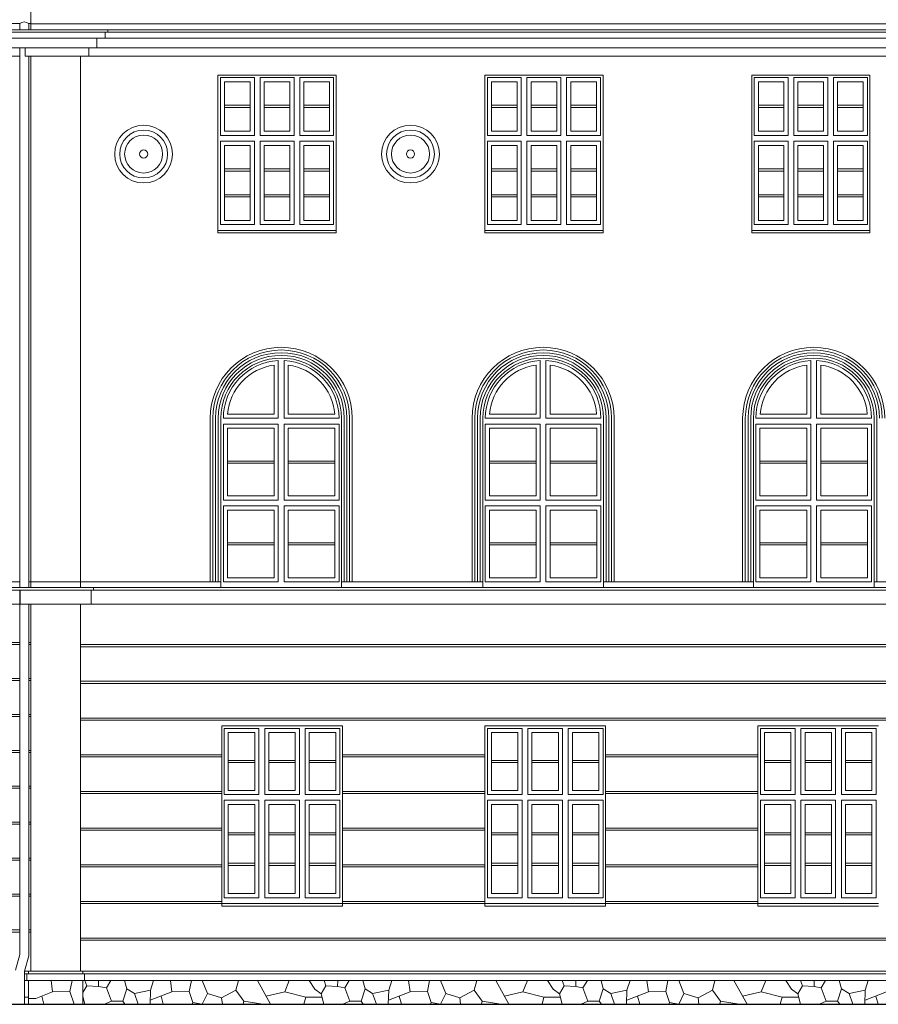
# Model space of a CAD drawing. Extents: x -394022 to -71759, y -12022 to 18278.
# Tile 17 of 91: x -295364 to -284972, y -3992 to 7930. Entities that reach past the tile are written whole.
import ezdxf

# ---------------------------------------------------------------- set-up
doc = ezdxf.new("R2010")
doc.units = 0
doc.header["$MEASUREMENT"] = 0
for name, color, linetype, lineweight in [('INWENT ODWODNIENIE_Nr_Pióra__21', 7, 'Continuous', 13), ('INWENT ODWODNIENIE_Nr_Pióra__5', 7, 'Continuous', 13), ('INWENT TEREN_Nr_Pióra__1', 7, 'Continuous', 25), ('INWENT. DRZWI_Nr_Pióra__21', 7, 'Continuous', 13), ('INWENT. OKNA_Nr_Pióra__21', 7, 'Continuous', 13), ('INWENT.ŚCIANY_Nr_Pióra__21', 7, 'Continuous', 13), ('Istniejące schody_Nr_Pióra__21', 7, 'Continuous', 13)]:
    doc.layers.add(name, color=color, linetype=linetype, lineweight=lineweight)
doc.layers.add('INWENT.ŚCIANY_Nr_Pióra__2', color=7, linetype='Continuous', lineweight=13, true_color=0x7f7f7f)

msp = doc.modelspace()

# ---------------------------------------------------------------- linework, layer by layer
at = {"layer": 'INWENT ODWODNIENIE_Nr_Pióra__21', "linetype": 'Continuous'}
for p, q in [((-295363.7, 7808.2), (-295363.7, 7882.6)), ((-295253.7, 7808.2), (-295253.7, 7882.6)), ((-295363.7, 1053.2), (-295363.7, 7588.2)), ((-295253.7, 1053.2), (-295253.7, 7488.2)), ((-295363.7, -3390.7), (-295363.7, 1023.2)), ((-295253.7, -3405.2), (-295253.7, 853.2)), ((-295413.7, -3577.3), (-295363.7, -3390.7)), ((-295303.7, -3591.8), (-295253.7, -3405.2)), ((-295303.7, -3991.8), (-295303.7, -3591.8))]:
    msp.add_line(p, q, dxfattribs=at)
msp.add_arc((-295308.7, 7815.2), 87, 50.76459, 129.23541, dxfattribs=at)
at = {"layer": 'INWENT ODWODNIENIE_Nr_Pióra__5', "linetype": 'Continuous'}
for p, q in [((-295363.7, 7882.6), (-306388.7, 7882.6)), ((-295228.7, 7882.6), (-295253.7, 7882.6))]:
    msp.add_line(p, q, dxfattribs=at)
at = {"layer": 'INWENT TEREN_Nr_Pióra__1', "linetype": 'Continuous'}
msp.add_line((-321558.7, -3991.8), (-276368.7, -3991.8), dxfattribs=at)
at = {"layer": 'INWENT. DRZWI_Nr_Pióra__21', "linetype": 'Continuous'}
for p, q in [((-292523.7, 7228.2), (-292933.7, 7228.2)), ((-292933.7, 6528.2), (-292933.7, 7228.2)), ((-292573.7, 7178.2), (-292883.7, 7178.2)), ((-292883.7, 6578.2), (-292883.7, 7178.2)), ((-292573.7, 6578.2), (-292573.7, 7178.2)), ((-292523.7, 6528.2), (-292523.7, 7228.2)), ((-292043.7, 7228.2), (-292453.7, 7228.2)), ((-292453.7, 6528.2), (-292453.7, 7228.2)), ((-292093.7, 7178.2), (-292403.7, 7178.2)), ((-292403.7, 6578.2), (-292403.7, 7178.2)), ((-292093.7, 6578.2), (-292093.7, 7178.2)), ((-292043.7, 6528.2), (-292043.7, 7228.2)), ((-291973.7, 6528.2), (-291973.7, 7228.2)), ((-291563.7, 7228.2), (-291973.7, 7228.2)), ((-291923.7, 6578.2), (-291923.7, 7178.2)), ((-291613.7, 7178.2), (-291923.7, 7178.2)), ((-291613.7, 6578.2), (-291613.7, 7178.2)), ((-291563.7, 6528.2), (-291563.7, 7228.2)), ((-289293.7, 7228.2), (-289703.7, 7228.2)), ((-289703.7, 6528.2), (-289703.7, 7228.2)), ((-289343.7, 7178.2), (-289653.7, 7178.2)), ((-289653.7, 6578.2), (-289653.7, 7178.2)), ((-289343.7, 6578.2), (-289343.7, 7178.2)), ((-289293.7, 6528.2), (-289293.7, 7228.2)), ((-288813.7, 7228.2), (-289223.7, 7228.2)), ((-289223.7, 6528.2), (-289223.7, 7228.2)), ((-288863.7, 7178.2), (-289173.7, 7178.2)), ((-289173.7, 6578.2), (-289173.7, 7178.2)), ((-288863.7, 6578.2), (-288863.7, 7178.2)), ((-288813.7, 6528.2), (-288813.7, 7228.2)), ((-288743.7, 6528.2), (-288743.7, 7228.2)), ((-288333.7, 7228.2), (-288743.7, 7228.2)), ((-288693.7, 6578.2), (-288693.7, 7178.2)), ((-288383.7, 7178.2), (-288693.7, 7178.2)), ((-288383.7, 6578.2), (-288383.7, 7178.2)), ((-288333.7, 6528.2), (-288333.7, 7228.2)), ((-286063.7, 7228.2), (-286473.7, 7228.2)), ((-286473.7, 6528.2), (-286473.7, 7228.2)), ((-286113.7, 7178.2), (-286423.7, 7178.2)), ((-286423.7, 6578.2), (-286423.7, 7178.2)), ((-286113.7, 6578.2), (-286113.7, 7178.2)), ((-286063.7, 6528.2), (-286063.7, 7228.2)), ((-285583.7, 7228.2), (-285993.7, 7228.2)), ((-285993.7, 6528.2), (-285993.7, 7228.2)), ((-285633.7, 7178.2), (-285943.7, 7178.2)), ((-285943.7, 6578.2), (-285943.7, 7178.2)), ((-285633.7, 6578.2), (-285633.7, 7178.2)), ((-285583.7, 6528.2), (-285583.7, 7228.2)), ((-285513.7, 6528.2), (-285513.7, 7228.2)), ((-285103.7, 7228.2), (-285513.7, 7228.2)), ((-285463.7, 6578.2), (-285463.7, 7178.2)), ((-285153.7, 7178.2), (-285463.7, 7178.2)), ((-285153.7, 6578.2), (-285153.7, 7178.2)), ((-285103.7, 6528.2), (-285103.7, 7228.2)), ((-292573.7, 6893.2), (-292883.7, 6893.2)), ((-292573.7, 6867.2), (-292883.7, 6867.2)), ((-292093.7, 6893.2), (-292403.7, 6893.2)), ((-292093.7, 6867.2), (-292403.7, 6867.2)), ((-291613.7, 6893.2), (-291923.7, 6893.2)), ((-291613.7, 6867.2), (-291923.7, 6867.2)), ((-289343.7, 6893.2), (-289653.7, 6893.2)), ((-289343.7, 6867.2), (-289653.7, 6867.2)), ((-288863.7, 6893.2), (-289173.7, 6893.2)), ((-288863.7, 6867.2), (-289173.7, 6867.2)), ((-288383.7, 6893.2), (-288693.7, 6893.2)), ((-288383.7, 6867.2), (-288693.7, 6867.2)), ((-286113.7, 6893.2), (-286423.7, 6893.2)), ((-286113.7, 6867.2), (-286423.7, 6867.2)), ((-285633.7, 6893.2), (-285943.7, 6893.2)), ((-285633.7, 6867.2), (-285943.7, 6867.2)), ((-285153.7, 6893.2), (-285463.7, 6893.2)), ((-285153.7, 6867.2), (-285463.7, 6867.2)), ((-292573.7, 6578.2), (-292883.7, 6578.2)), ((-292093.7, 6578.2), (-292403.7, 6578.2)), ((-291613.7, 6578.2), (-291923.7, 6578.2)), ((-289343.7, 6578.2), (-289653.7, 6578.2)), ((-288863.7, 6578.2), (-289173.7, 6578.2)), ((-288383.7, 6578.2), (-288693.7, 6578.2)), ((-286113.7, 6578.2), (-286423.7, 6578.2)), ((-285633.7, 6578.2), (-285943.7, 6578.2)), ((-285153.7, 6578.2), (-285463.7, 6578.2)), ((-292523.7, 6528.2), (-292933.7, 6528.2)), ((-292523.7, 6458.2), (-292933.7, 6458.2)), ((-292933.7, 6458.2), (-292933.7, 5448.2)), ((-292523.7, 6458.2), (-292523.7, 5448.2)), ((-292043.7, 6528.2), (-292453.7, 6528.2)), ((-292043.7, 6458.2), (-292453.7, 6458.2)), ((-292453.7, 6458.2), (-292453.7, 5448.2)), ((-292043.7, 6458.2), (-292043.7, 5448.2)), ((-291563.7, 6528.2), (-291973.7, 6528.2)), ((-291973.7, 6458.2), (-291973.7, 5448.2)), ((-291563.7, 6458.2), (-291973.7, 6458.2)), ((-291563.7, 6458.2), (-291563.7, 5448.2)), ((-289293.7, 6528.2), (-289703.7, 6528.2)), ((-289293.7, 6458.2), (-289703.7, 6458.2)), ((-289703.7, 6458.2), (-289703.7, 5448.2)), ((-289293.7, 6458.2), (-289293.7, 5448.2)), ((-288813.7, 6528.2), (-289223.7, 6528.2)), ((-288813.7, 6458.2), (-289223.7, 6458.2)), ((-289223.7, 6458.2), (-289223.7, 5448.2)), ((-288813.7, 6458.2), (-288813.7, 5448.2)), ((-288333.7, 6528.2), (-288743.7, 6528.2)), ((-288743.7, 6458.2), (-288743.7, 5448.2)), ((-288333.7, 6458.2), (-288743.7, 6458.2)), ((-288333.7, 6458.2), (-288333.7, 5448.2)), ((-286063.7, 6528.2), (-286473.7, 6528.2)), ((-286063.7, 6458.2), (-286473.7, 6458.2)), ((-286473.7, 6458.2), (-286473.7, 5448.2)), ((-286063.7, 6458.2), (-286063.7, 5448.2)), ((-285583.7, 6528.2), (-285993.7, 6528.2)), ((-285583.7, 6458.2), (-285993.7, 6458.2)), ((-285993.7, 6458.2), (-285993.7, 5448.2)), ((-285583.7, 6458.2), (-285583.7, 5448.2)), ((-285103.7, 6528.2), (-285513.7, 6528.2)), ((-285513.7, 6458.2), (-285513.7, 5448.2)), ((-285103.7, 6458.2), (-285513.7, 6458.2)), ((-285103.7, 6458.2), (-285103.7, 5448.2)), ((-292573.7, 6408.2), (-292883.7, 6408.2)), ((-292883.7, 6408.2), (-292883.7, 5498.2)), ((-292573.7, 6408.2), (-292573.7, 5498.2)), ((-292093.7, 6408.2), (-292403.7, 6408.2)), ((-292403.7, 6408.2), (-292403.7, 5498.2)), ((-292093.7, 6408.2), (-292093.7, 5498.2)), ((-291923.7, 6408.2), (-291923.7, 5498.2)), ((-291613.7, 6408.2), (-291923.7, 6408.2)), ((-291613.7, 6408.2), (-291613.7, 5498.2)), ((-289343.7, 6408.2), (-289653.7, 6408.2)), ((-289653.7, 6408.2), (-289653.7, 5498.2)), ((-289343.7, 6408.2), (-289343.7, 5498.2)), ((-288863.7, 6408.2), (-289173.7, 6408.2)), ((-289173.7, 6408.2), (-289173.7, 5498.2)), ((-288863.7, 6408.2), (-288863.7, 5498.2)), ((-288693.7, 6408.2), (-288693.7, 5498.2)), ((-288383.7, 6408.2), (-288693.7, 6408.2)), ((-288383.7, 6408.2), (-288383.7, 5498.2)), ((-286113.7, 6408.2), (-286423.7, 6408.2)), ((-286423.7, 6408.2), (-286423.7, 5498.2)), ((-286113.7, 6408.2), (-286113.7, 5498.2)), ((-285633.7, 6408.2), (-285943.7, 6408.2)), ((-285943.7, 6408.2), (-285943.7, 5498.2)), ((-285633.7, 6408.2), (-285633.7, 5498.2)), ((-285463.7, 6408.2), (-285463.7, 5498.2)), ((-285153.7, 6408.2), (-285463.7, 6408.2)), ((-285153.7, 6408.2), (-285153.7, 5498.2)), ((-292573.7, 6122.2), (-292883.7, 6122.2)), ((-292573.7, 6096.2), (-292883.7, 6096.2)), ((-292093.7, 6122.2), (-292403.7, 6122.2)), ((-292093.7, 6096.2), (-292403.7, 6096.2)), ((-291613.7, 6122.2), (-291923.7, 6122.2)), ((-291613.7, 6096.2), (-291923.7, 6096.2)), ((-289343.7, 6122.2), (-289653.7, 6122.2)), ((-289343.7, 6096.2), (-289653.7, 6096.2)), ((-288863.7, 6122.2), (-289173.7, 6122.2)), ((-288863.7, 6096.2), (-289173.7, 6096.2)), ((-288383.7, 6122.2), (-288693.7, 6122.2)), ((-288383.7, 6096.2), (-288693.7, 6096.2)), ((-286113.7, 6122.2), (-286423.7, 6122.2)), ((-286113.7, 6096.2), (-286423.7, 6096.2)), ((-285633.7, 6122.2), (-285943.7, 6122.2)), ((-285633.7, 6096.2), (-285943.7, 6096.2)), ((-285153.7, 6122.2), (-285463.7, 6122.2)), ((-285153.7, 6096.2), (-285463.7, 6096.2)), ((-292573.7, 5810.2), (-292883.7, 5810.2)), ((-292573.7, 5784.2), (-292883.7, 5784.2)), ((-292093.7, 5810.2), (-292403.7, 5810.2)), ((-292093.7, 5784.2), (-292403.7, 5784.2)), ((-291613.7, 5810.2), (-291923.7, 5810.2)), ((-291613.7, 5784.2), (-291923.7, 5784.2)), ((-289343.7, 5810.2), (-289653.7, 5810.2)), ((-289343.7, 5784.2), (-289653.7, 5784.2)), ((-288863.7, 5810.2), (-289173.7, 5810.2)), ((-288863.7, 5784.2), (-289173.7, 5784.2)), ((-288383.7, 5810.2), (-288693.7, 5810.2)), ((-288383.7, 5784.2), (-288693.7, 5784.2)), ((-286113.7, 5810.2), (-286423.7, 5810.2)), ((-286113.7, 5784.2), (-286423.7, 5784.2)), ((-285633.7, 5810.2), (-285943.7, 5810.2)), ((-285633.7, 5784.2), (-285943.7, 5784.2)), ((-285153.7, 5810.2), (-285463.7, 5810.2)), ((-285153.7, 5784.2), (-285463.7, 5784.2)), ((-292573.7, 5498.2), (-292883.7, 5498.2)), ((-292093.7, 5498.2), (-292403.7, 5498.2)), ((-291613.7, 5498.2), (-291923.7, 5498.2)), ((-289343.7, 5498.2), (-289653.7, 5498.2)), ((-288863.7, 5498.2), (-289173.7, 5498.2)), ((-288383.7, 5498.2), (-288693.7, 5498.2)), ((-286113.7, 5498.2), (-286423.7, 5498.2)), ((-285633.7, 5498.2), (-285943.7, 5498.2)), ((-285153.7, 5498.2), (-285463.7, 5498.2)), ((-292523.7, 5448.2), (-292933.7, 5448.2)), ((-292043.7, 5448.2), (-292453.7, 5448.2)), ((-291563.7, 5448.2), (-291973.7, 5448.2)), ((-289293.7, 5448.2), (-289703.7, 5448.2)), ((-288813.7, 5448.2), (-289223.7, 5448.2)), ((-288333.7, 5448.2), (-288743.7, 5448.2)), ((-286063.7, 5448.2), (-286473.7, 5448.2)), ((-285583.7, 5448.2), (-285993.7, 5448.2)), ((-285103.7, 5448.2), (-285513.7, 5448.2)), ((-292888.7, -1451.8), (-292888.7, -651.8)), ((-292468.7, -651.8), (-292888.7, -651.8)), ((-292838.7, -1401.8), (-292838.7, -701.8)), ((-292518.7, -701.8), (-292838.7, -701.8)), ((-292518.7, -1401.8), (-292518.7, -701.8)), ((-292468.7, -1451.8), (-292468.7, -651.8)), ((-292398.7, -1451.8), (-292398.7, -651.8)), ((-291978.7, -651.8), (-292398.7, -651.8)), ((-292348.7, -1401.8), (-292348.7, -701.8)), ((-292028.7, -701.8), (-292348.7, -701.8)), ((-292028.7, -1401.8), (-292028.7, -701.8)), ((-291978.7, -1451.8), (-291978.7, -651.8)), ((-291488.7, -651.8), (-291908.7, -651.8)), ((-291908.7, -1451.8), (-291908.7, -651.8)), ((-291538.7, -701.8), (-291858.7, -701.8)), ((-291858.7, -1401.8), (-291858.7, -701.8)), ((-291538.7, -1401.8), (-291538.7, -701.8)), ((-291488.7, -1451.8), (-291488.7, -651.8)), ((-289703.7, -1451.8), (-289703.7, -651.8)), ((-289283.7, -651.8), (-289703.7, -651.8)), ((-289653.7, -1401.8), (-289653.7, -701.8)), ((-289333.7, -701.8), (-289653.7, -701.8)), ((-289333.7, -1401.8), (-289333.7, -701.8)), ((-289283.7, -1451.8), (-289283.7, -651.8)), ((-289213.7, -1451.8), (-289213.7, -651.8)), ((-288793.7, -651.8), (-289213.7, -651.8)), ((-289163.7, -1401.8), (-289163.7, -701.8)), ((-288843.7, -701.8), (-289163.7, -701.8)), ((-288843.7, -1401.8), (-288843.7, -701.8)), ((-288793.7, -1451.8), (-288793.7, -651.8)), ((-288303.7, -651.8), (-288723.7, -651.8)), ((-288723.7, -1451.8), (-288723.7, -651.8)), ((-288353.7, -701.8), (-288673.7, -701.8)), ((-288673.7, -1401.8), (-288673.7, -701.8)), ((-288353.7, -1401.8), (-288353.7, -701.8)), ((-288303.7, -1451.8), (-288303.7, -651.8)), ((-286398.7, -1451.8), (-286398.7, -651.8)), ((-285978.7, -651.8), (-286398.7, -651.8)), ((-286348.7, -1401.8), (-286348.7, -701.8)), ((-286028.7, -701.8), (-286348.7, -701.8)), ((-286028.7, -1401.8), (-286028.7, -701.8)), ((-285978.7, -1451.8), (-285978.7, -651.8)), ((-285908.7, -1451.8), (-285908.7, -651.8)), ((-285488.7, -651.8), (-285908.7, -651.8)), ((-285858.7, -1401.8), (-285858.7, -701.8)), ((-285538.7, -701.8), (-285858.7, -701.8)), ((-285538.7, -1401.8), (-285538.7, -701.8)), ((-285488.7, -1451.8), (-285488.7, -651.8)), ((-284998.7, -651.8), (-285418.7, -651.8)), ((-285418.7, -1451.8), (-285418.7, -651.8)), ((-285048.7, -701.8), (-285368.7, -701.8)), ((-285368.7, -1401.8), (-285368.7, -701.8)), ((-285048.7, -1401.8), (-285048.7, -701.8)), ((-284998.7, -1451.8), (-284998.7, -651.8)), ((-292518.7, -1038.8), (-292838.7, -1038.8)), ((-292518.7, -1064.8), (-292838.7, -1064.8)), ((-292028.7, -1038.8), (-292348.7, -1038.8)), ((-292028.7, -1064.8), (-292348.7, -1064.8)), ((-291538.7, -1038.8), (-291858.7, -1038.8)), ((-291538.7, -1064.8), (-291858.7, -1064.8)), ((-289333.7, -1038.8), (-289653.7, -1038.8)), ((-289333.7, -1064.8), (-289653.7, -1064.8)), ((-288843.7, -1038.8), (-289163.7, -1038.8)), ((-288843.7, -1064.8), (-289163.7, -1064.8)), ((-288353.7, -1038.8), (-288673.7, -1038.8)), ((-288353.7, -1064.8), (-288673.7, -1064.8)), ((-286028.7, -1038.8), (-286348.7, -1038.8)), ((-286028.7, -1064.8), (-286348.7, -1064.8)), ((-285538.7, -1038.8), (-285858.7, -1038.8)), ((-285538.7, -1064.8), (-285858.7, -1064.8)), ((-285048.7, -1038.8), (-285368.7, -1038.8)), ((-285048.7, -1064.8), (-285368.7, -1064.8)), ((-292518.7, -1401.8), (-292838.7, -1401.8)), ((-292028.7, -1401.8), (-292348.7, -1401.8)), ((-291538.7, -1401.8), (-291858.7, -1401.8)), ((-289333.7, -1401.8), (-289653.7, -1401.8)), ((-288843.7, -1401.8), (-289163.7, -1401.8)), ((-288353.7, -1401.8), (-288673.7, -1401.8)), ((-286028.7, -1401.8), (-286348.7, -1401.8)), ((-285538.7, -1401.8), (-285858.7, -1401.8)), ((-285048.7, -1401.8), (-285368.7, -1401.8)), ((-292468.7, -1451.8), (-292888.7, -1451.8)), ((-292888.7, -1521.8), (-292888.7, -2701.8)), ((-292468.7, -1521.8), (-292888.7, -1521.8)), ((-292468.7, -1521.8), (-292468.7, -2701.8)), ((-291978.7, -1451.8), (-292398.7, -1451.8)), ((-292398.7, -1521.8), (-292398.7, -2701.8)), ((-291978.7, -1521.8), (-292398.7, -1521.8)), ((-291978.7, -1521.8), (-291978.7, -2701.8)), ((-291488.7, -1451.8), (-291908.7, -1451.8)), ((-291488.7, -1521.8), (-291908.7, -1521.8)), ((-291908.7, -1521.8), (-291908.7, -2701.8)), ((-291488.7, -1521.8), (-291488.7, -2701.8)), ((-289283.7, -1451.8), (-289703.7, -1451.8)), ((-289703.7, -1521.8), (-289703.7, -2701.8)), ((-289283.7, -1521.8), (-289703.7, -1521.8)), ((-289283.7, -1521.8), (-289283.7, -2701.8)), ((-288793.7, -1451.8), (-289213.7, -1451.8)), ((-289213.7, -1521.8), (-289213.7, -2701.8)), ((-288793.7, -1521.8), (-289213.7, -1521.8)), ((-288793.7, -1521.8), (-288793.7, -2701.8)), ((-288303.7, -1451.8), (-288723.7, -1451.8)), ((-288303.7, -1521.8), (-288723.7, -1521.8)), ((-288723.7, -1521.8), (-288723.7, -2701.8)), ((-288303.7, -1521.8), (-288303.7, -2701.8)), ((-285978.7, -1451.8), (-286398.7, -1451.8)), ((-286398.7, -1521.8), (-286398.7, -2701.8)), ((-285978.7, -1521.8), (-286398.7, -1521.8)), ((-285978.7, -1521.8), (-285978.7, -2701.8)), ((-285488.7, -1451.8), (-285908.7, -1451.8)), ((-285908.7, -1521.8), (-285908.7, -2701.8)), ((-285488.7, -1521.8), (-285908.7, -1521.8)), ((-285488.7, -1521.8), (-285488.7, -2701.8)), ((-284998.7, -1451.8), (-285418.7, -1451.8)), ((-284998.7, -1521.8), (-285418.7, -1521.8)), ((-285418.7, -1521.8), (-285418.7, -2701.8)), ((-284998.7, -1521.8), (-284998.7, -2701.8)), ((-292838.7, -1571.8), (-292838.7, -2651.8)), ((-292518.7, -1571.8), (-292838.7, -1571.8)), ((-292518.7, -1571.8), (-292518.7, -2651.8)), ((-292348.7, -1571.8), (-292348.7, -2651.8)), ((-292028.7, -1571.8), (-292348.7, -1571.8)), ((-292028.7, -1571.8), (-292028.7, -2651.8)), ((-291538.7, -1571.8), (-291858.7, -1571.8)), ((-291858.7, -1571.8), (-291858.7, -2651.8)), ((-291538.7, -1571.8), (-291538.7, -2651.8)), ((-289653.7, -1571.8), (-289653.7, -2651.8)), ((-289333.7, -1571.8), (-289653.7, -1571.8)), ((-289333.7, -1571.8), (-289333.7, -2651.8)), ((-289163.7, -1571.8), (-289163.7, -2651.8)), ((-288843.7, -1571.8), (-289163.7, -1571.8)), ((-288843.7, -1571.8), (-288843.7, -2651.8)), ((-288353.7, -1571.8), (-288673.7, -1571.8)), ((-288673.7, -1571.8), (-288673.7, -2651.8)), ((-288353.7, -1571.8), (-288353.7, -2651.8)), ((-286348.7, -1571.8), (-286348.7, -2651.8)), ((-286028.7, -1571.8), (-286348.7, -1571.8)), ((-286028.7, -1571.8), (-286028.7, -2651.8)), ((-285858.7, -1571.8), (-285858.7, -2651.8)), ((-285538.7, -1571.8), (-285858.7, -1571.8)), ((-285538.7, -1571.8), (-285538.7, -2651.8)), ((-285048.7, -1571.8), (-285368.7, -1571.8)), ((-285368.7, -1571.8), (-285368.7, -2651.8)), ((-285048.7, -1571.8), (-285048.7, -2651.8)), ((-292518.7, -1914.4), (-292838.7, -1914.4)), ((-292518.7, -1940.4), (-292838.7, -1940.4)), ((-292028.7, -1914.4), (-292348.7, -1914.4)), ((-292028.7, -1940.4), (-292348.7, -1940.4)), ((-291538.7, -1914.4), (-291858.7, -1914.4)), ((-291538.7, -1940.4), (-291858.7, -1940.4)), ((-289333.7, -1914.4), (-289653.7, -1914.4)), ((-289333.7, -1940.4), (-289653.7, -1940.4)), ((-288843.7, -1914.4), (-289163.7, -1914.4)), ((-288843.7, -1940.4), (-289163.7, -1940.4)), ((-288353.7, -1914.4), (-288673.7, -1914.4)), ((-288353.7, -1940.4), (-288673.7, -1940.4)), ((-286028.7, -1914.4), (-286348.7, -1914.4)), ((-286028.7, -1940.4), (-286348.7, -1940.4)), ((-285538.7, -1914.4), (-285858.7, -1914.4)), ((-285538.7, -1940.4), (-285858.7, -1940.4)), ((-285048.7, -1914.4), (-285368.7, -1914.4)), ((-285048.7, -1940.4), (-285368.7, -1940.4)), ((-292518.7, -2283.2), (-292838.7, -2283.2)), ((-292518.7, -2309.2), (-292838.7, -2309.2)), ((-292028.7, -2283.2), (-292348.7, -2283.2)), ((-292028.7, -2309.2), (-292348.7, -2309.2)), ((-291538.7, -2283.2), (-291858.7, -2283.2)), ((-291538.7, -2309.2), (-291858.7, -2309.2)), ((-289333.7, -2283.2), (-289653.7, -2283.2)), ((-289333.7, -2309.2), (-289653.7, -2309.2)), ((-288843.7, -2283.2), (-289163.7, -2283.2)), ((-288843.7, -2309.2), (-289163.7, -2309.2)), ((-288353.7, -2283.2), (-288673.7, -2283.2)), ((-288353.7, -2309.2), (-288673.7, -2309.2)), ((-286028.7, -2283.2), (-286348.7, -2283.2)), ((-286028.7, -2309.2), (-286348.7, -2309.2)), ((-285538.7, -2283.2), (-285858.7, -2283.2)), ((-285538.7, -2309.2), (-285858.7, -2309.2)), ((-285048.7, -2283.2), (-285368.7, -2283.2)), ((-285048.7, -2309.2), (-285368.7, -2309.2)), ((-292468.7, -2701.8), (-292888.7, -2701.8)), ((-292518.7, -2651.8), (-292838.7, -2651.8)), ((-291978.7, -2701.8), (-292398.7, -2701.8)), ((-292028.7, -2651.8), (-292348.7, -2651.8)), ((-291488.7, -2701.8), (-291908.7, -2701.8)), ((-291538.7, -2651.8), (-291858.7, -2651.8)), ((-289283.7, -2701.8), (-289703.7, -2701.8)), ((-289333.7, -2651.8), (-289653.7, -2651.8)), ((-288793.7, -2701.8), (-289213.7, -2701.8)), ((-288843.7, -2651.8), (-289163.7, -2651.8)), ((-288303.7, -2701.8), (-288723.7, -2701.8)), ((-288353.7, -2651.8), (-288673.7, -2651.8)), ((-285978.7, -2701.8), (-286398.7, -2701.8)), ((-286028.7, -2651.8), (-286348.7, -2651.8)), ((-285488.7, -2701.8), (-285908.7, -2701.8)), ((-285538.7, -2651.8), (-285858.7, -2651.8)), ((-284998.7, -2701.8), (-285418.7, -2701.8)), ((-285048.7, -2651.8), (-285368.7, -2651.8))]:
    msp.add_line(p, q, dxfattribs=at)
at = {"layer": 'INWENT. OKNA_Nr_Pióra__21', "linetype": 'Continuous'}
for p, q in [((-292283.7, 3153.2), (-292283.7, 3747.6)), ((-292233.7, 3103.2), (-292233.7, 3802.3)), ((-292163.7, 3103.2), (-292163.7, 3802.3)), ((-292113.7, 3153.2), (-292113.7, 3747.6)), ((-289113.7, 3153.2), (-289113.7, 3747.6)), ((-289063.7, 3103.2), (-289063.7, 3802.3)), ((-288993.7, 3103.2), (-288993.7, 3802.3)), ((-288943.7, 3153.2), (-288943.7, 3747.6)), ((-285838.7, 3153.2), (-285838.7, 3747.6)), ((-285788.7, 3103.2), (-285788.7, 3802.3)), ((-285718.7, 3103.2), (-285718.7, 3802.3)), ((-285668.7, 3153.2), (-285668.7, 3747.6)), ((-292898.7, 3103.2), (-292233.7, 3103.2)), ((-292846.8, 3153.2), (-292283.7, 3153.2)), ((-292163.7, 3103.2), (-291498.7, 3103.2)), ((-292113.7, 3153.2), (-291550.7, 3153.2)), ((-289728.7, 3103.2), (-289063.7, 3103.2)), ((-289676.8, 3153.2), (-289113.7, 3153.2)), ((-288993.7, 3103.2), (-288328.7, 3103.2)), ((-288943.7, 3153.2), (-288380.7, 3153.2)), ((-286453.7, 3103.2), (-285788.7, 3103.2)), ((-286401.8, 3153.2), (-285838.7, 3153.2)), ((-285718.7, 3103.2), (-285053.7, 3103.2)), ((-285668.7, 3153.2), (-285105.7, 3153.2)), ((-292898.7, 3033.2), (-292233.7, 3033.2)), ((-292898.7, 3033.2), (-292898.7, 2113.2)), ((-292848.7, 2983.2), (-292848.7, 2163.2)), ((-292848.7, 2983.2), (-292283.7, 2983.2)), ((-292283.7, 2163.2), (-292283.7, 2983.2)), ((-292233.7, 2113.2), (-292233.7, 3033.2)), ((-292163.7, 3033.2), (-291498.7, 3033.2)), ((-292163.7, 2113.2), (-292163.7, 3033.2)), ((-292113.7, 2163.2), (-292113.7, 2983.2)), ((-292113.7, 2983.2), (-291548.7, 2983.2)), ((-291548.7, 2983.2), (-291548.7, 2163.2)), ((-291498.7, 3033.2), (-291498.7, 2113.2)), ((-289728.7, 3033.2), (-289063.7, 3033.2)), ((-289728.7, 3033.2), (-289728.7, 2113.2)), ((-289678.7, 2983.2), (-289678.7, 2163.2)), ((-289678.7, 2983.2), (-289113.7, 2983.2)), ((-289113.7, 2163.2), (-289113.7, 2983.2)), ((-289063.7, 2113.2), (-289063.7, 3033.2)), ((-288993.7, 3033.2), (-288328.7, 3033.2)), ((-288993.7, 2113.2), (-288993.7, 3033.2)), ((-288943.7, 2163.2), (-288943.7, 2983.2)), ((-288943.7, 2983.2), (-288378.7, 2983.2)), ((-288378.7, 2983.2), (-288378.7, 2163.2)), ((-288328.7, 3033.2), (-288328.7, 2113.2)), ((-286453.7, 3033.2), (-285788.7, 3033.2)), ((-286453.7, 3033.2), (-286453.7, 2113.2)), ((-286403.7, 2983.2), (-286403.7, 2163.2)), ((-286403.7, 2983.2), (-285838.7, 2983.2)), ((-285838.7, 2163.2), (-285838.7, 2983.2)), ((-285788.7, 2113.2), (-285788.7, 3033.2)), ((-285718.7, 3033.2), (-285053.7, 3033.2)), ((-285718.7, 2113.2), (-285718.7, 3033.2)), ((-285668.7, 2163.2), (-285668.7, 2983.2)), ((-285668.7, 2983.2), (-285103.7, 2983.2)), ((-285103.7, 2983.2), (-285103.7, 2163.2)), ((-285053.7, 3033.2), (-285053.7, 2113.2)), ((-292848.7, 2586.2), (-292283.7, 2586.2)), ((-292848.7, 2560.2), (-292283.7, 2560.2)), ((-292113.7, 2586.2), (-291548.7, 2586.2)), ((-292113.7, 2560.2), (-291548.7, 2560.2)), ((-289678.7, 2586.2), (-289113.7, 2586.2)), ((-289678.7, 2560.2), (-289113.7, 2560.2)), ((-288943.7, 2586.2), (-288378.7, 2586.2)), ((-288943.7, 2560.2), (-288378.7, 2560.2)), ((-286403.7, 2586.2), (-285838.7, 2586.2)), ((-286403.7, 2560.2), (-285838.7, 2560.2)), ((-285668.7, 2586.2), (-285103.7, 2586.2)), ((-285668.7, 2560.2), (-285103.7, 2560.2)), ((-292848.7, 2163.2), (-292283.7, 2163.2)), ((-292113.7, 2163.2), (-291548.7, 2163.2)), ((-289678.7, 2163.2), (-289113.7, 2163.2)), ((-288943.7, 2163.2), (-288378.7, 2163.2)), ((-286403.7, 2163.2), (-285838.7, 2163.2)), ((-285668.7, 2163.2), (-285103.7, 2163.2)), ((-292898.7, 2113.2), (-292233.7, 2113.2)), ((-292898.7, 2043.2), (-292233.7, 2043.2)), ((-292898.7, 2043.2), (-292898.7, 1123.2)), ((-292233.7, 1123.2), (-292233.7, 2043.2)), ((-292163.7, 2113.2), (-291498.7, 2113.2)), ((-292163.7, 1123.2), (-292163.7, 2043.2)), ((-292163.7, 2043.2), (-291498.7, 2043.2)), ((-291498.7, 2043.2), (-291498.7, 1123.2)), ((-289728.7, 2113.2), (-289063.7, 2113.2)), ((-289728.7, 2043.2), (-289063.7, 2043.2)), ((-289728.7, 2043.2), (-289728.7, 1123.2)), ((-289063.7, 1123.2), (-289063.7, 2043.2)), ((-288993.7, 2113.2), (-288328.7, 2113.2)), ((-288993.7, 1123.2), (-288993.7, 2043.2)), ((-288993.7, 2043.2), (-288328.7, 2043.2)), ((-288328.7, 2043.2), (-288328.7, 1123.2)), ((-286453.7, 2113.2), (-285788.7, 2113.2)), ((-286453.7, 2043.2), (-285788.7, 2043.2)), ((-286453.7, 2043.2), (-286453.7, 1123.2)), ((-285788.7, 1123.2), (-285788.7, 2043.2)), ((-285718.7, 2113.2), (-285053.7, 2113.2)), ((-285718.7, 1123.2), (-285718.7, 2043.2)), ((-285718.7, 2043.2), (-285053.7, 2043.2)), ((-285053.7, 2043.2), (-285053.7, 1123.2)), ((-292848.7, 1993.2), (-292848.7, 1173.2)), ((-292848.7, 1993.2), (-292283.7, 1993.2)), ((-292283.7, 1173.2), (-292283.7, 1993.2)), ((-292113.7, 1173.2), (-292113.7, 1993.2)), ((-292113.7, 1993.2), (-291548.7, 1993.2)), ((-291548.7, 1993.2), (-291548.7, 1173.2)), ((-289678.7, 1993.2), (-289678.7, 1173.2)), ((-289678.7, 1993.2), (-289113.7, 1993.2)), ((-289113.7, 1173.2), (-289113.7, 1993.2)), ((-288943.7, 1173.2), (-288943.7, 1993.2)), ((-288943.7, 1993.2), (-288378.7, 1993.2)), ((-288378.7, 1993.2), (-288378.7, 1173.2)), ((-286403.7, 1993.2), (-286403.7, 1173.2)), ((-286403.7, 1993.2), (-285838.7, 1993.2)), ((-285838.7, 1173.2), (-285838.7, 1993.2)), ((-285668.7, 1173.2), (-285668.7, 1993.2)), ((-285668.7, 1993.2), (-285103.7, 1993.2)), ((-285103.7, 1993.2), (-285103.7, 1173.2)), ((-292848.7, 1596.2), (-292283.7, 1596.2)), ((-292848.7, 1570.2), (-292283.7, 1570.2)), ((-292113.7, 1596.2), (-291548.7, 1596.2)), ((-292113.7, 1570.2), (-291548.7, 1570.2)), ((-289678.7, 1596.2), (-289113.7, 1596.2)), ((-289678.7, 1570.2), (-289113.7, 1570.2)), ((-288943.7, 1596.2), (-288378.7, 1596.2)), ((-288943.7, 1570.2), (-288378.7, 1570.2)), ((-286403.7, 1596.2), (-285838.7, 1596.2)), ((-286403.7, 1570.2), (-285838.7, 1570.2)), ((-285668.7, 1596.2), (-285103.7, 1596.2)), ((-285668.7, 1570.2), (-285103.7, 1570.2)), ((-292898.7, 1123.2), (-292233.7, 1123.2)), ((-292848.7, 1173.2), (-292283.7, 1173.2)), ((-292163.7, 1123.2), (-291498.7, 1123.2)), ((-292113.7, 1173.2), (-291548.7, 1173.2)), ((-289728.7, 1123.2), (-289063.7, 1123.2)), ((-289678.7, 1173.2), (-289113.7, 1173.2)), ((-288993.7, 1123.2), (-288328.7, 1123.2)), ((-288943.7, 1173.2), (-288378.7, 1173.2)), ((-286453.7, 1123.2), (-285788.7, 1123.2)), ((-286403.7, 1173.2), (-285838.7, 1173.2)), ((-285718.7, 1123.2), (-285053.7, 1123.2)), ((-285668.7, 1173.2), (-285103.7, 1173.2))]:
    msp.add_line(p, q, dxfattribs=at)
for centre, radius, start, end in [((-292198.7, 3103.2), 700, 92.86598, 180), ((-292198.7, 3103.2), 650, 97.51405, 175.58827), ((-292198.7, 3103.2), 700, 0, 87.13402), ((-292198.7, 3103.2), 650, 4.41173, 82.48595), ((-289028.7, 3103.2), 700, 92.86598, 180), ((-289028.7, 3103.2), 650, 97.51405, 175.58827), ((-289028.7, 3103.2), 700, 0, 87.13402), ((-289028.7, 3103.2), 650, 4.41173, 82.48595), ((-285753.7, 3103.2), 700, 92.86598, 180), ((-285753.7, 3103.2), 650, 97.51405, 175.58827), ((-285753.7, 3103.2), 700, 0, 87.13402), ((-285753.7, 3103.2), 650, 4.41173, 82.48595)]:
    msp.add_arc(centre, radius, start, end, dxfattribs=at)
at = {"layer": 'INWENT.ŚCIANY_Nr_Pióra__2', "linetype": 'Continuous'}
for p, q in [((-294984.1, -3701.8), (-294966.8, -3840.7)), ((-294755.9, -3838), (-294730.7, -3701.8)), ((-294598.7, -3848.3), (-294551, -3768.8)), ((-294551, -3768.8), (-294574.2, -3701.8)), ((-294410.4, -3776.9), (-294551, -3768.8)), ((-294408.3, -3701.8), (-294410.4, -3776.9)), ((-294410.4, -3776.9), (-294313.9, -3793.1)), ((-294260.2, -3701.8), (-294313.9, -3793.1)), ((-294313.9, -3793.1), (-294253.1, -3952.3)), ((-294067.5, -3803.5), (-294116.2, -3952.3)), ((-294067.5, -3803.5), (-294095.2, -3701.8)), ((-293975.6, -3860.3), (-294067.5, -3803.5)), ((-293744.2, -3701.8), (-293780.9, -3819.8)), ((-293539.6, -3701.8), (-293522.3, -3840.7)), ((-293311.3, -3838), (-293286.2, -3701.8)), ((-293154.4, -3701.8), (-293091.2, -3859.8)), ((-292715.8, -3701.8), (-292747.1, -3819.7)), ((-292485.7, -3701.8), (-292328, -3991.8)), ((-292156.2, -3840.7), (-292102.2, -3702.5)), ((-291858.7, -3701.8), (-291789.9, -3806.6)), ((-291789.9, -3806.6), (-291714.2, -3863.4)), ((-291714.2, -3863.4), (-291657.4, -3768.8)), ((-291657.4, -3768.8), (-291680.5, -3701.8)), ((-291516.8, -3776.9), (-291657.4, -3768.8)), ((-291514.6, -3701.8), (-291516.8, -3776.9)), ((-291516.8, -3776.9), (-291430.2, -3793.1)), ((-291376.5, -3701.8), (-291430.2, -3793.1)), ((-291430.2, -3793.1), (-291369.4, -3952.3)), ((-291183.8, -3803.5), (-291232.5, -3952.3)), ((-291183.8, -3803.5), (-291211.6, -3701.8)), ((-291091.9, -3860.3), (-291183.8, -3803.5)), ((-290860.5, -3701.8), (-290897.2, -3819.8)), ((-290655.9, -3701.8), (-290638.6, -3840.7)), ((-290427.7, -3838), (-290402.5, -3701.8)), ((-290270.7, -3701.8), (-290207.5, -3859.8)), ((-289832.1, -3701.8), (-289863.4, -3819.7)), ((-289602, -3701.8), (-289444.3, -3991.8)), ((-289272.6, -3840.7), (-289218.5, -3702.5)), ((-288975, -3701.8), (-288906.2, -3806.6)), ((-288906.2, -3806.6), (-288830.5, -3863.4)), ((-288830.5, -3863.4), (-288773.7, -3768.8)), ((-288773.7, -3768.8), (-288796.9, -3701.8)), ((-288633.1, -3776.9), (-288773.7, -3768.8)), ((-288630.9, -3701.8), (-288633.1, -3776.9)), ((-288633.1, -3776.9), (-288546.5, -3793.1)), ((-288492.8, -3701.8), (-288546.5, -3793.1)), ((-288546.5, -3793.1), (-288485.7, -3952.3)), ((-288300.1, -3803.5), (-288348.8, -3952.3)), ((-288300.1, -3803.5), (-288327.9, -3701.8)), ((-288208.2, -3860.3), (-288300.1, -3803.5)), ((-287976.9, -3701.8), (-288013.5, -3819.8)), ((-287772.3, -3701.8), (-287754.9, -3840.7)), ((-287544, -3838), (-287518.8, -3701.8)), ((-287387, -3701.8), (-287323.8, -3859.8)), ((-286948.5, -3701.8), (-286979.7, -3819.7)), ((-286718.3, -3701.8), (-286560.7, -3991.8)), ((-286388.9, -3840.7), (-286334.8, -3702.5)), ((-286091.3, -3701.8), (-286022.5, -3806.6)), ((-286022.5, -3806.6), (-285946.8, -3863.4)), ((-285946.8, -3863.4), (-285890, -3768.8)), ((-285890, -3768.8), (-285913.2, -3701.8)), ((-285749.4, -3776.9), (-285890, -3768.8)), ((-285747.2, -3701.8), (-285749.4, -3776.9)), ((-285749.4, -3776.9), (-285662.9, -3793.1)), ((-285609.1, -3701.8), (-285662.9, -3793.1)), ((-285662.9, -3793.1), (-285602, -3952.3)), ((-285416.5, -3803.5), (-285465.1, -3952.3)), ((-285416.5, -3803.5), (-285444.2, -3701.8)), ((-285324.5, -3860.3), (-285416.5, -3803.5)), ((-285093.2, -3701.8), (-285129.8, -3819.8)), ((-295303.7, -3905.6), (-295258.7, -3905.6)), ((-295167, -3919.5), (-295258.7, -3919.5)), ((-294966.8, -3840.7), (-295167, -3919.5)), ((-295070.2, -3991.8), (-295097.4, -3892.1)), ((-294966.8, -3840.7), (-294755.9, -3838)), ((-294755.9, -3838), (-294705.6, -3991.8)), ((-294598.7, -3899.3), (-294575.3, -3991.8)), ((-293780.9, -3819.8), (-293975.6, -3860.3)), ((-293930, -3991.8), (-293975.6, -3860.3)), ((-293780.9, -3819.8), (-293785.8, -3991.8)), ((-293522.3, -3840.7), (-293783.6, -3943.5)), ((-293625.7, -3991.8), (-293652.9, -3892.1)), ((-293522.3, -3840.7), (-293311.3, -3838)), ((-293311.3, -3838), (-293268.1, -3970.5)), ((-293091.2, -3859.8), (-293154.4, -3991.8)), ((-292920.1, -3914.4), (-293091.2, -3859.8)), ((-292747.1, -3819.7), (-292920.1, -3914.4)), ((-292920.1, -3914.4), (-292910.4, -3991.8)), ((-292747.1, -3819.7), (-292649.7, -3952.2)), ((-292381.4, -3893.6), (-292156.2, -3840.7)), ((-292156.2, -3840.7), (-291902.1, -3905.6)), ((-291902.1, -3905.6), (-291924.9, -3991.8)), ((-291902.1, -3905.6), (-291703.5, -3905.6)), ((-291714.2, -3863.4), (-291681.6, -3991.8)), ((-290897.2, -3819.8), (-291091.9, -3860.3)), ((-291046.4, -3991.8), (-291091.9, -3860.3)), ((-290897.2, -3819.8), (-290902.1, -3991.8)), ((-290638.6, -3840.7), (-290899.9, -3943.5)), ((-290742, -3991.8), (-290769.2, -3892.1)), ((-290638.6, -3840.7), (-290427.7, -3838)), ((-290427.7, -3838), (-290384.4, -3970.5)), ((-290207.5, -3859.8), (-290270.7, -3991.8)), ((-290036.4, -3914.4), (-290207.5, -3859.8)), ((-289863.4, -3819.7), (-290036.4, -3914.4)), ((-290036.4, -3914.4), (-290026.8, -3991.8)), ((-289863.4, -3819.7), (-289766, -3952.2)), ((-289497.7, -3893.6), (-289272.6, -3840.7)), ((-289272.6, -3840.7), (-289018.4, -3905.6)), ((-289018.4, -3905.6), (-289041.2, -3991.8)), ((-289018.4, -3905.6), (-288819.8, -3905.6)), ((-288830.5, -3863.4), (-288797.9, -3991.8)), ((-288013.5, -3819.8), (-288208.2, -3860.3)), ((-288162.7, -3991.8), (-288208.2, -3860.3)), ((-288013.5, -3819.8), (-288018.4, -3991.8)), ((-287754.9, -3840.7), (-288016.2, -3943.5)), ((-287858.4, -3991.8), (-287885.6, -3892.1)), ((-287754.9, -3840.7), (-287544, -3838)), ((-287544, -3838), (-287500.7, -3970.5)), ((-287323.8, -3859.8), (-287387, -3991.8)), ((-287152.8, -3914.4), (-287323.8, -3859.8)), ((-286979.7, -3819.7), (-287152.8, -3914.4)), ((-287152.8, -3914.4), (-287143.1, -3991.8)), ((-286979.7, -3819.7), (-286882.4, -3952.2)), ((-286614.1, -3893.6), (-286388.9, -3840.7)), ((-286388.9, -3840.7), (-286134.7, -3905.6)), ((-286134.7, -3905.6), (-286157.5, -3991.8)), ((-286134.7, -3905.6), (-285936.1, -3905.6)), ((-285946.8, -3863.4), (-285914.3, -3991.8)), ((-285129.8, -3819.8), (-285324.5, -3860.3)), ((-285279, -3991.8), (-285324.5, -3860.3)), ((-285129.8, -3819.8), (-285134.7, -3991.8)), ((-284871.2, -3840.7), (-285132.5, -3943.5)), ((-284974.7, -3991.8), (-285001.9, -3892.1)), ((-294253.1, -3952.3), (-294335.5, -3991.8)), ((-294116.2, -3952.3), (-294253.1, -3952.3)), ((-294116.2, -3952.3), (-294090.2, -3991.8)), ((-293268.1, -3970.5), (-293274.7, -3991.8)), ((-293268.1, -3970.5), (-293154.2, -3991.8)), ((-292657, -3991.8), (-292649.7, -3952.2)), ((-292649.7, -3952.2), (-292422.4, -3991.8)), ((-291369.4, -3952.3), (-291451.8, -3991.8)), ((-291232.5, -3952.3), (-291369.4, -3952.3)), ((-291232.5, -3952.3), (-291206.5, -3991.8)), ((-290384.4, -3970.5), (-290391, -3991.8)), ((-290384.4, -3970.5), (-290270.6, -3991.8)), ((-289773.3, -3991.8), (-289766, -3952.2)), ((-289766, -3952.2), (-289538.7, -3991.8)), ((-288485.7, -3952.3), (-288568.2, -3991.8)), ((-288348.8, -3952.3), (-288485.7, -3952.3)), ((-288348.8, -3952.3), (-288322.8, -3991.8)), ((-287500.7, -3970.5), (-287507.3, -3991.8)), ((-287500.7, -3970.5), (-287386.9, -3991.8)), ((-286889.7, -3991.8), (-286882.4, -3952.2)), ((-286882.4, -3952.2), (-286655, -3991.8)), ((-285602, -3952.3), (-285684.5, -3991.8)), ((-285465.1, -3952.3), (-285602, -3952.3)), ((-285465.1, -3952.3), (-285439.2, -3991.8))]:
    msp.add_line(p, q, dxfattribs=at)
at = {"layer": 'INWENT.ŚCIANY_Nr_Pióra__21', "linetype": 'Continuous'}
for p, q in [((-295228.7, 7808.2), (-295228.7, 8488.2)), ((-287378.7, 7878.2), (-295228.7, 7878.2)), ((-287378.7, 7878.2), (-279518.7, 7878.2)), ((-267013.7, 7808.2), (-306738.7, 7808.2)), ((-267013.7, 7778.2), (-306738.7, 7778.2)), ((-294328.7, 7808.2), (-295498.7, 7808.2)), ((-294328.7, 7708.2), (-294328.7, 7778.2)), ((-294298.7, 7778.2), (-294298.7, 7808.2)), ((-267043.7, 7708.2), (-306738.7, 7708.2)), ((-295498.7, 7708.2), (-294328.7, 7708.2)), ((-294428.7, 7588.2), (-294428.7, 7708.2)), ((-267143.7, 7588.2), (-306738.7, 7588.2)), ((-295398.7, 7588.2), (-294428.7, 7588.2)), ((-295298.7, 7488.2), (-295298.7, 7588.2)), ((-294528.7, 7488.2), (-294528.7, 7588.2)), ((-295363.7, 7488.2), (-306738.7, 7488.2)), ((-295298.7, 7488.2), (-294528.7, 7488.2)), ((-279418.7, 7488.2), (-295298.7, 7488.2)), ((-295228.7, 7488.2), (-295228.7, 1053.2)), ((-294628.7, 1053.2), (-294628.7, 7488.2)), ((-292963.7, 5348.2), (-292963.7, 7258.2)), ((-291533.7, 7258.2), (-292963.7, 7258.2)), ((-291533.7, 5348.2), (-291533.7, 7258.2)), ((-289733.7, 5348.2), (-289733.7, 7258.2)), ((-288303.7, 7258.2), (-289733.7, 7258.2)), ((-288303.7, 5348.2), (-288303.7, 7258.2)), ((-286503.7, 5348.2), (-286503.7, 7258.2)), ((-285073.7, 7258.2), (-286503.7, 7258.2)), ((-285073.7, 5348.2), (-285073.7, 7258.2)), ((-292963.7, 5378.2), (-291533.7, 5378.2)), ((-289733.7, 5378.2), (-288303.7, 5378.2)), ((-286503.7, 5378.2), (-285073.7, 5378.2)), ((-292963.7, 5348.2), (-291533.7, 5348.2)), ((-289733.7, 5348.2), (-288303.7, 5348.2)), ((-286503.7, 5348.2), (-285073.7, 5348.2)), ((-293058.7, 3103.2), (-293058.7, 1123.2)), ((-293026.2, 3103.2), (-293026.2, 1123.2)), ((-292993.7, 3103.2), (-292993.7, 1123.2)), ((-292961.2, 3103.2), (-292961.2, 1123.2)), ((-292928.7, 3103.2), (-292928.7, 1053.2)), ((-291468.7, 3103.2), (-291468.7, 1053.2)), ((-291436.2, 3103.2), (-291436.2, 1123.2)), ((-291403.7, 3103.2), (-291403.7, 1123.2)), ((-291371.2, 3103.2), (-291371.2, 1123.2)), ((-291338.7, 3103.2), (-291338.7, 1123.2)), ((-289888.7, 3103.2), (-289888.7, 1123.2)), ((-289856.2, 3103.2), (-289856.2, 1123.2)), ((-289823.7, 3103.2), (-289823.7, 1123.2)), ((-289791.2, 3103.2), (-289791.2, 1123.2)), ((-289758.7, 3103.2), (-289758.7, 1053.2)), ((-288298.7, 3103.2), (-288298.7, 1053.2)), ((-288266.2, 3103.2), (-288266.2, 1123.2)), ((-288233.7, 3103.2), (-288233.7, 1123.2)), ((-288201.2, 3103.2), (-288201.2, 1123.2)), ((-288168.7, 3103.2), (-288168.7, 1123.2)), ((-286613.7, 3103.2), (-286613.7, 1123.2)), ((-286581.2, 3103.2), (-286581.2, 1123.2)), ((-286548.7, 3103.2), (-286548.7, 1123.2)), ((-286516.2, 3103.2), (-286516.2, 1123.2)), ((-286483.7, 3103.2), (-286483.7, 1053.2)), ((-285023.7, 3103.2), (-285023.7, 1053.2)), ((-284991.2, 3103.2), (-284991.2, 1123.2)), ((-295363.7, 1123.2), (-295848.7, 1123.2)), ((-292928.7, 1123.2), (-295253.7, 1123.2)), ((-289758.7, 1123.2), (-291468.7, 1123.2)), ((-286483.7, 1123.2), (-288298.7, 1123.2)), ((-283263.7, 1123.2), (-285023.7, 1123.2)), ((-267213.7, 1053.2), (-306798.7, 1053.2)), ((-306798.7, 1023.2), (-267183.7, 1023.2)), ((-295358.7, 853.2), (-295358.7, 1023.2)), ((-294498.7, 853.2), (-294498.7, 1023.2)), ((-294468.7, 1053.2), (-294468.7, 1023.2)), ((-306798.7, 853.2), (-295363.7, 853.2)), ((-295358.7, 853.2), (-279388.7, 853.2)), ((-295228.7, 853.2), (-295228.7, -3591.8)), ((-294628.7, -3591.8), (-294628.7, 853.2)), ((-295363.7, 388.2), (-299038.7, 388.2)), ((-295363.7, 363.2), (-299038.7, 363.2)), ((-295228.7, 388.2), (-295253.7, 388.2)), ((-295228.7, 363.2), (-295253.7, 363.2)), ((-280118.7, 363.2), (-294628.7, 363.2)), ((-280118.7, 338.2), (-294628.7, 338.2)), ((-295363.7, -46.8), (-299038.7, -46.8)), ((-295363.7, -71.8), (-299038.7, -71.8)), ((-295228.7, -46.8), (-295253.7, -46.8)), ((-295228.7, -71.8), (-295253.7, -71.8)), ((-280118.7, -81.1), (-294628.7, -81.1)), ((-280118.7, -106.1), (-294628.7, -106.1)), ((-295363.7, -481.8), (-296250.4, -481.8)), ((-295363.7, -506.8), (-296224.3, -506.8)), ((-295228.7, -481.8), (-295253.7, -481.8)), ((-295228.7, -506.8), (-295253.7, -506.8)), ((-280118.7, -525.4), (-294628.7, -525.4)), ((-280118.7, -550.4), (-294628.7, -550.4)), ((-291458.7, -621.8), (-292918.7, -621.8)), ((-292918.7, -2801.8), (-292918.7, -621.8)), ((-291458.7, -2801.8), (-291458.7, -621.8)), ((-288273.7, -621.8), (-289733.7, -621.8)), ((-289733.7, -2801.8), (-289733.7, -621.8)), ((-288273.7, -2801.8), (-288273.7, -621.8)), ((-284968.7, -621.8), (-286428.7, -621.8)), ((-286428.7, -2801.8), (-286428.7, -621.8)), ((-295363.7, -916.8), (-295965.2, -916.8)), ((-295363.7, -941.8), (-295956.7, -941.8)), ((-295228.7, -916.8), (-295253.7, -916.8)), ((-295228.7, -941.8), (-295253.7, -941.8)), ((-292918.7, -969.7), (-294628.7, -969.7)), ((-292918.7, -994.7), (-294628.7, -994.7)), ((-289733.7, -969.7), (-291458.7, -969.7)), ((-289733.7, -994.7), (-291458.7, -994.7)), ((-286428.7, -969.7), (-288273.7, -969.7)), ((-286428.7, -994.7), (-288273.7, -994.7)), ((-295363.7, -1351.8), (-295903.7, -1351.8)), ((-295363.7, -1376.8), (-295903.7, -1376.8)), ((-295228.7, -1351.8), (-295253.7, -1351.8)), ((-295228.7, -1376.8), (-295253.7, -1376.8)), ((-292918.7, -1414), (-294628.7, -1414)), ((-289733.7, -1414), (-291458.7, -1414)), ((-286428.7, -1414), (-288273.7, -1414)), ((-292918.7, -1439), (-294628.7, -1439)), ((-289733.7, -1439), (-291458.7, -1439)), ((-286428.7, -1439), (-288273.7, -1439)), ((-295363.7, -1786.8), (-295903.7, -1786.8)), ((-295228.7, -1786.8), (-295253.7, -1786.8)), ((-295363.7, -1811.8), (-295903.7, -1811.8)), ((-295228.7, -1811.8), (-295253.7, -1811.8)), ((-292918.7, -1858.2), (-294628.7, -1858.2)), ((-292918.7, -1883.2), (-294628.7, -1883.2)), ((-289733.7, -1858.2), (-291458.7, -1858.2)), ((-289733.7, -1883.2), (-291458.7, -1883.2)), ((-286428.7, -1858.2), (-288273.7, -1858.2)), ((-286428.7, -1883.2), (-288273.7, -1883.2)), ((-295363.7, -2221.8), (-295903.7, -2221.8)), ((-295363.7, -2246.8), (-295903.7, -2246.8)), ((-295228.7, -2221.8), (-295253.7, -2221.8)), ((-295228.7, -2246.8), (-295253.7, -2246.8)), ((-292918.7, -2302.5), (-294628.7, -2302.5)), ((-292918.7, -2327.5), (-294628.7, -2327.5)), ((-289733.7, -2302.5), (-291458.7, -2302.5)), ((-289733.7, -2327.5), (-291458.7, -2327.5)), ((-286428.7, -2302.5), (-288273.7, -2302.5)), ((-286428.7, -2327.5), (-288273.7, -2327.5)), ((-295363.7, -2656.8), (-295578.7, -2656.8)), ((-295363.7, -2681.8), (-295578.7, -2681.8)), ((-295228.7, -2656.8), (-295253.7, -2656.8)), ((-295228.7, -2681.8), (-295253.7, -2681.8)), ((-292918.7, -2746.8), (-294628.7, -2746.8)), ((-292918.7, -2771.8), (-294628.7, -2771.8)), ((-292918.7, -2771.8), (-291458.7, -2771.8)), ((-292918.7, -2801.8), (-291458.7, -2801.8)), ((-289733.7, -2746.8), (-291458.7, -2746.8)), ((-289733.7, -2771.8), (-291458.7, -2771.8)), ((-289733.7, -2771.8), (-288273.7, -2771.8)), ((-289733.7, -2801.8), (-288273.7, -2801.8)), ((-286428.7, -2746.8), (-288273.7, -2746.8)), ((-286428.7, -2771.8), (-288273.7, -2771.8)), ((-286428.7, -2771.8), (-284968.7, -2771.8)), ((-286428.7, -2801.8), (-284968.7, -2801.8)), ((-295363.7, -3091.8), (-295578.7, -3091.8)), ((-295228.7, -3091.8), (-295253.7, -3091.8)), ((-295363.7, -3116.8), (-295578.7, -3116.8)), ((-295228.7, -3116.8), (-295253.7, -3116.8)), ((-280118.7, -3191.1), (-294628.7, -3191.1)), ((-280118.7, -3216.1), (-294628.7, -3216.1)), ((-279438.7, -3591.8), (-295303.7, -3591.8)), ((-279438.7, -3621.8), (-295303.7, -3621.8)), ((-295258.7, -3621.8), (-295278.7, -3621.8)), ((-295278.7, -3621.8), (-295278.7, -3701.8)), ((-295228.7, -3591.8), (-295258.7, -3591.8)), ((-295258.7, -3591.8), (-295258.7, -3621.8)), ((-294628.7, -3591.8), (-294598.7, -3591.8)), ((-294598.7, -3591.8), (-294598.7, -3621.8)), ((-294598.7, -3621.8), (-294578.7, -3621.8)), ((-294578.7, -3621.8), (-294578.7, -3701.8)), ((-279438.7, -3701.8), (-295303.7, -3701.8)), ((-295278.7, -3701.8), (-295258.7, -3701.8)), ((-295258.7, -3701.8), (-295258.7, -3991.8)), ((-294578.7, -3701.8), (-294598.7, -3701.8)), ((-294598.7, -3701.8), (-294598.7, -3991.8))]:
    msp.add_line(p, q, dxfattribs=at)
for centre, radius in [((-292198.7, 3103.2), 860), ((-289028.7, 3103.2), 860), ((-285753.7, 3103.2), 860), ((-292198.7, 3103.2), 827.5), ((-292198.7, 3103.2), 795), ((-292198.7, 3103.2), 762.5), ((-292198.7, 3103.2), 730), ((-289028.7, 3103.2), 827.5), ((-289028.7, 3103.2), 795), ((-289028.7, 3103.2), 762.5), ((-289028.7, 3103.2), 730), ((-285753.7, 3103.2), 827.5), ((-285753.7, 3103.2), 795), ((-285753.7, 3103.2), 762.5), ((-285753.7, 3103.2), 730)]:
    msp.add_arc(centre, radius, 0, 180, dxfattribs=at)
at = {"layer": 'Istniejące schody_Nr_Pióra__21', "linetype": 'Continuous'}
for centre, radius in [((-293863.7, 6303.2), 350), ((-293863.7, 6303.2), 290), ((-290633.7, 6303.2), 350), ((-290633.7, 6303.2), 290), ((-293863.7, 6303.2), 230), ((-290633.7, 6303.2), 230), ((-293863.7, 6303.2), 50), ((-290633.7, 6303.2), 50)]:
    msp.add_circle(centre, radius, dxfattribs=at)

doc.saveas('drawing.dxf')
